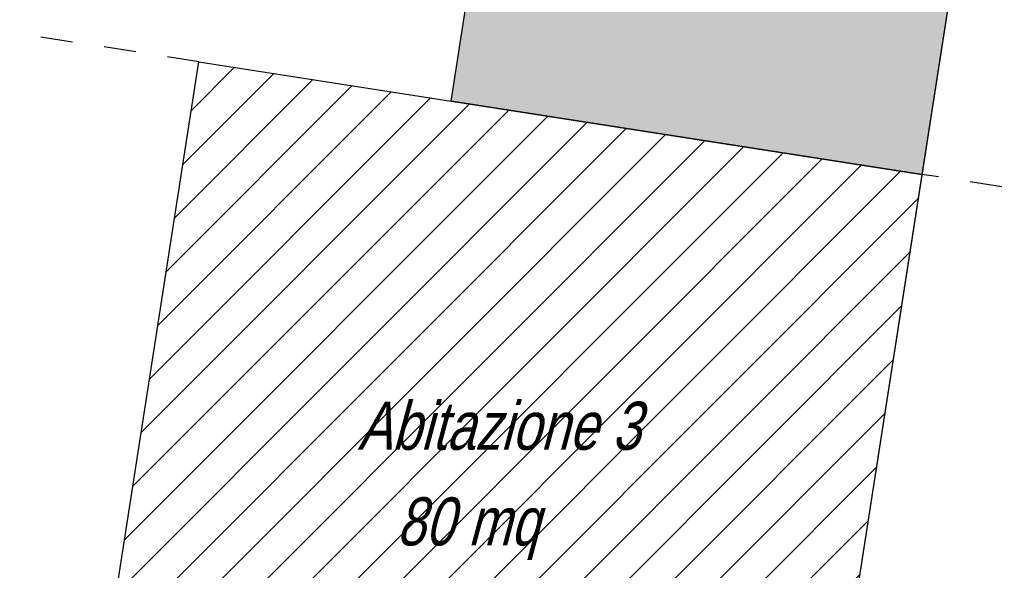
# Model space of a CAD drawing. Extents: x 662872 to 741672, y -776821 to -720021.
# Tile 4 of 13: x 693489 to 705791, y -748077 to -741205. Entities that reach past the tile are written whole.
import ezdxf

# ---------------------------------------------------------------- set-up
doc = ezdxf.new("R2010")
doc.units = 0
doc.header["$LTSCALE"] = 200
doc.linetypes.add('CADWORK_13', pattern=[4, 2, -2])
doc.layers.add('Immagini elementi utilizzati', color=7, linetype='CONTINUOUS')
doc.styles.add('CADWORK6', font='UNIVERS')

msp = doc.modelspace()

# ---------------------------------------------------------------- hatches: boundary and pattern name
at = {"layer": 'Immagini elementi utilizzati', "linetype": 'Continuous'}
msp.add_hatch(color=106, dxfattribs=at).paths.add_polyline_path([(699802, -736292), (705683, -737207), (704760, -743135), (698880, -742220)])
h = msp.add_hatch(dxfattribs=at)
h.set_pattern_fill('ANSI31', color=9, scale=125.985042, style=0, pattern_type=2)
h.set_pattern_definition([(45, (0, 0), (282.84271, -282.84271), [])])
h.paths.add_polyline_path([(695729, -741730), (704760, -743135), (703414, -751781), (694383, -750376)])

# ---------------------------------------------------------------- linework, layer by layer
at = {"layer": 'Immagini elementi utilizzati', "color": 7, "linetype": 'Continuous', "lineweight": -3}
msp.add_line((705683, -737207), (700533, -770293), dxfattribs=at)
at = {"layer": 'Immagini elementi utilizzati', "color": 7, "linetype": 'CADWORK_13', "lineweight": -3}
for p, q in [((695729, -741730), (692358, -741205)), ((708130, -743660), (704760, -743135))]:
    msp.add_line(p, q, dxfattribs=at)
at = {"layer": 'Immagini elementi utilizzati', "color": 106, "linetype": 'Continuous', "lineweight": -3}
msp.add_lwpolyline([(699802, -736292), (705683, -737207), (704760, -743135), (698880, -742220)], close=True, dxfattribs=at)
at = {"layer": 'Immagini elementi utilizzati', "color": 7, "linetype": 'Continuous', "lineweight": -3}
msp.add_lwpolyline([(695729, -741730), (704760, -743135), (703414, -751781), (694383, -750376)], close=True, dxfattribs=at)

# ---------------------------------------------------------------- texts
at = {"layer": 'Immagini elementi utilizzati', "color": 2, "lineweight": 18, "style": 'CADWORK6', "oblique": 15, "width": 0.8}
for s, p in [('Abitazione 3', (697710, -746573)), ('80 mq', (698195, -747767))]:
    msp.add_text(s, height=600, dxfattribs=at).set_placement(p)

doc.saveas('drawing.dxf')
